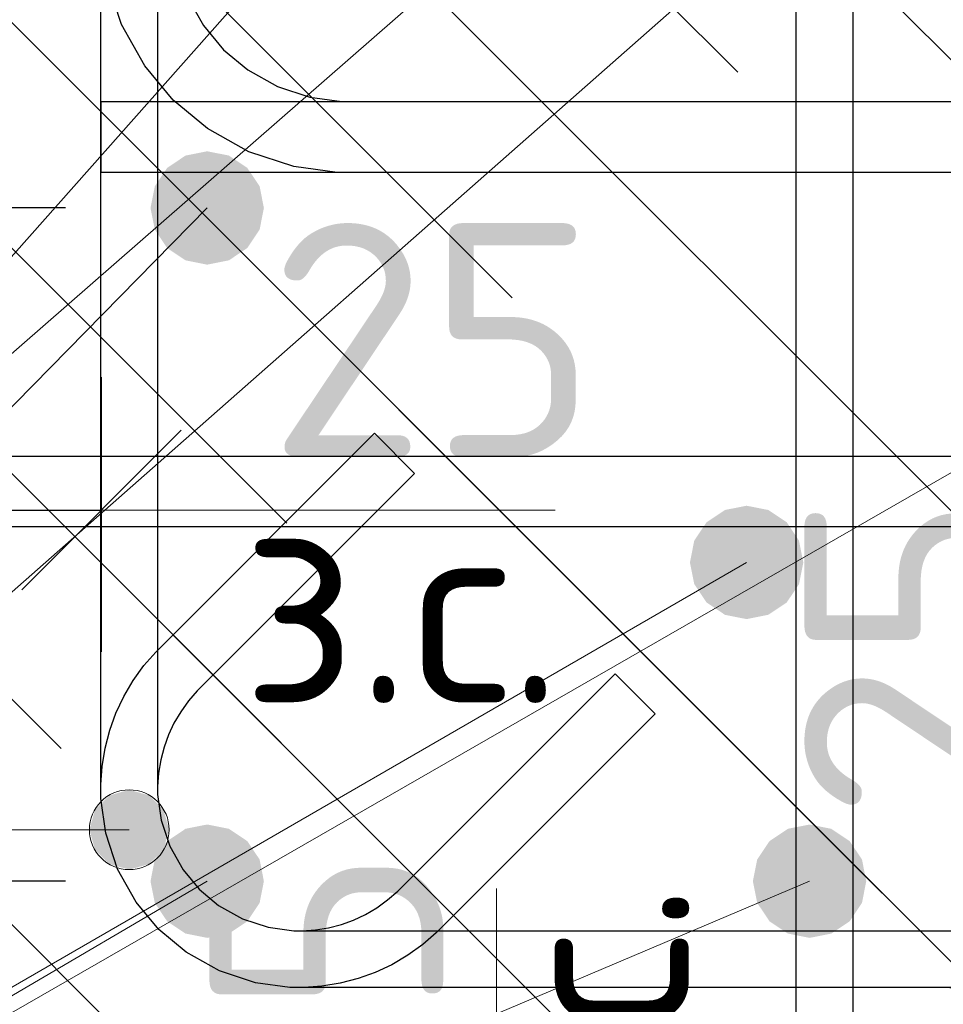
# Model space of a CAD drawing. Header units: metres. Extents: x -38 to 98, y -15 to 21.
# Tile 58 of 124: x 72.308 to 72.439, y 5.386 to 5.525. Entities that reach past the tile are written whole.
import ezdxf

# ---------------------------------------------------------------- set-up
doc = ezdxf.new("R2010")
doc.units = ezdxf.units.M
doc.header["$PDMODE"] = 65
for name, color, linetype, lineweight in [('XR$3$Арм. стержнями нижней зоны', 180, 'Continuous', 35), ('XR$3$Арм.стержн. Арматура края', 96, 'Continuous', 35), ('XR$3$Арм.стержн. Хомут', 240, 'Continuous', 35), ('XR$3$Арм.стержн.горизонт. 1', 180, 'Continuous', 35), ('XR$3$Размерная линия (1)', 7, 'Continuous', 13), ('XR$3$Размерная линия_ общее', 7, 'Continuous', 13), ('XR$5$Арм. стержнями нижней зоны', 180, 'Continuous', 35), ('XR$5$Арм.стержн. Арматура края', 96, 'Continuous', 35), ('XR$5$Арм.стержн. Хомут', 240, 'Continuous', 35), ('XR$5$Арм.стержн.горизонт. 1', 180, 'Continuous', 35), ('XR$5$Размерная линия_ общее', 7, 'Continuous', 13)]:
    doc.layers.add(name, color=color, linetype=linetype, lineweight=lineweight)
doc.styles.add('ISOCPEUR', font='txt')
doc.dimstyles.new('DIMSTYLE_11', dxfattribs={"dimtxt": 0.033, "dimasz": 0.0375, "dimexe": 0, "dimexo": 0, "dimgap": 0.0165, "dimtad": 2, "dimdec": 0, "dimlfac": 1000, "dimrnd": 1, "dimzin": 12, "dimdsep": 46, "dimtxsty": 'ISOCPEUR', "dimblk1": 'ALL_ML_STRICH', "dimblk2": 'ALL_ML_STRICH', "dimsah": 1, "dimcen": 0, "dimclrd": 7, "dimclre": 256, "dimclrt": 7, "dimadec": 0, "dimazin": 0, "dimtfac": 1, "dimtdec": 0, "dimtix": 1, "dimtmove": 2, "dimatfit": 3, "dimfxl": 0, "dimtvp": 1.2, "dimtzin": 0, "dimlwd": 0, "dimlwe": -3, "dimarcsym": 0})
doc.dimstyles.new('DIMSTYLE_12', dxfattribs={"dimtxt": 0.03, "dimasz": 0.03, "dimexe": 0, "dimexo": 0, "dimgap": 0.015, "dimtad": 2, "dimdec": 0, "dimlfac": 1000, "dimrnd": 1, "dimzin": 12, "dimdsep": 46, "dimtxsty": 'ISOCPEUR', "dimblk1": 'ALL_ML_STRICH', "dimblk2": 'ALL_ML_STRICH', "dimsah": 1, "dimcen": 0, "dimclrd": 7, "dimclre": 256, "dimclrt": 7, "dimadec": 0, "dimazin": 0, "dimtfac": 1, "dimtdec": 0, "dimtix": 1, "dimtmove": 2, "dimatfit": 3, "dimfxl": 0, "dimtzin": 0, "dimlwd": 0, "dimlwe": -3, "dimarcsym": 0})
doc.dimstyles.new('DIMSTYLE_14', dxfattribs={"dimtxt": 0.03, "dimasz": 0.03, "dimexe": 0, "dimexo": 0, "dimgap": 0.015, "dimtad": 2, "dimdec": 0, "dimlfac": 1000, "dimrnd": 1, "dimzin": 12, "dimdsep": 46, "dimtxsty": 'ISOCPEUR', "dimblk1": 'ALL_ML_STRICH', "dimblk2": 'ALL_ML_STRICH', "dimsah": 1, "dimcen": 0, "dimclrd": 7, "dimclre": 256, "dimclrt": 7, "dimadec": 0, "dimazin": 0, "dimtfac": 1, "dimtdec": 0, "dimtix": 1, "dimtmove": 2, "dimatfit": 3, "dimfxl": 0, "dimtvp": 1.2, "dimtzin": 0, "dimlwd": 0, "dimlwe": -3, "dimarcsym": 0})
doc.dimstyles.new('DIMSTYLE_15', dxfattribs={"dimtxt": 0.03, "dimasz": 0.03, "dimexe": 0, "dimexo": 0, "dimgap": 0.015, "dimtad": 0, "dimdec": 0, "dimlfac": 1000, "dimrnd": 1, "dimzin": 12, "dimdsep": 46, "dimtxsty": 'ISOCPEUR', "dimblk1": 'ALL_ML_STRICH', "dimblk2": 'ALL_ML_STRICH', "dimsah": 1, "dimcen": 0, "dimclrd": 7, "dimclre": 256, "dimclrt": 7, "dimadec": 0, "dimazin": 0, "dimtfac": 1, "dimtdec": 0, "dimtix": 1, "dimtmove": 2, "dimatfit": 3, "dimfxl": 0, "dimtvp": 1.2, "dimtzin": 0, "dimlwd": 0, "dimlwe": -3, "dimarcsym": 0})
pattern_1 = [(135, (0, 0), (-0.031819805, -0.031819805), [0.4, -0.05, 0, -0.05]), (135, (-0.01591, -0.01591), (-0.031819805, -0.031819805), [0.8, -0.1, 0.1, -0.1])]

# ---------------------------------------------------------------- blocks, each defined once
blk = doc.blocks.new('ALL_ML_STRICH')
at = {"color": 0, "linetype": 'ByBlock', "lineweight": -2}
for p, q in [((0, -0.5), (0, 0.5)), ((-0.3, -0.3), (0.3, 0.3)), ((-1, 0), (0.5, 0))]:
    blk.add_line(p, q, dxfattribs=at)
blk = doc.blocks.new('*D82')
at = {"layer": 'DEFPOINTS', "color": 7, "linetype": 'Continuous', "lineweight": 13, "transparency": 33554687}
for p in [(72.33466, 5.40307), (72.29474, 5.36307), (72.29474, 5.28783)]:
    blk.add_point(p, dxfattribs=at)
at = {"layer": 'XR$3$Размерная линия (1)', "color": 9, "linetype": 'Continuous', "lineweight": -2, "true_color": 0xc7c7c7, "transparency": 33554687}
for p, q in [((72.33466, 5.38307), (72.33466, 5.28783)), ((72.29474, 5.34307), (72.29474, 5.28783))]:
    blk.add_line(p, q, dxfattribs=at)
at = {"layer": 'XR$3$Размерная линия (1)', "color": 7, "linetype": 'Continuous', "lineweight": -2, "transparency": 33554687}
blk.add_line((72.29474, 5.28783), (72.33466, 5.28783), dxfattribs=at)
at = {"layer": 'XR$3$Размерная линия (1)', "color": 7, "linetype": 'Continuous', "lineweight": 13, "transparency": 33554687, "xscale": 0.03, "yscale": 0.03, "zscale": 0.03, "rotation": 180}
blk.add_blockref('ALL_ML_STRICH', (72.29474, 5.28783), dxfattribs=at)
at = {"layer": 'XR$3$Размерная линия (1)', "color": 7, "linetype": 'Continuous', "lineweight": 13, "transparency": 33554687, "xscale": 0.03, "yscale": 0.03, "zscale": 0.03}
blk.add_blockref('ALL_ML_STRICH', (72.33466, 5.28783), dxfattribs=at)
at = {"layer": 'XR$3$Размерная линия (1)', "color": 7, "linetype": 'Continuous', "lineweight": 13, "transparency": 33554687, "insert": (72.25144, 5.26076), "char_height": 0.03, "width": 0.06, "attachment_point": 5, "style": 'ISOCPEUR'}
blk.add_mtext('\\A1;{40}', dxfattribs=at)
blk = doc.blocks.new('*D83')
at = {"layer": 'DEFPOINTS', "color": 7, "linetype": 'Continuous', "lineweight": 13, "transparency": 33554687}
for p in [(72.33466, 5.40307), (72.41966, 5.40307), (72.33466, 5.28783)]:
    blk.add_point(p, dxfattribs=at)
at = {"layer": 'XR$3$Размерная линия (1)', "color": 9, "linetype": 'Continuous', "lineweight": -2, "true_color": 0xc7c7c7, "transparency": 33554687}
for p, q in [((72.33466, 5.38307), (72.33466, 5.28783)), ((72.41966, 5.38307), (72.41966, 5.28783))]:
    blk.add_line(p, q, dxfattribs=at)
at = {"layer": 'XR$3$Размерная линия (1)', "color": 7, "linetype": 'Continuous', "lineweight": -2, "transparency": 33554687}
blk.add_line((72.33466, 5.28783), (72.41966, 5.28783), dxfattribs=at)
at = {"layer": 'XR$3$Размерная линия (1)', "color": 7, "linetype": 'Continuous', "lineweight": 13, "transparency": 33554687, "xscale": 0.03, "yscale": 0.03, "zscale": 0.03, "rotation": 180}
blk.add_blockref('ALL_ML_STRICH', (72.33466, 5.28783), dxfattribs=at)
at = {"layer": 'XR$3$Размерная линия (1)', "color": 7, "linetype": 'Continuous', "lineweight": 13, "transparency": 33554687, "xscale": 0.03, "yscale": 0.03, "zscale": 0.03}
blk.add_blockref('ALL_ML_STRICH', (72.41966, 5.28783), dxfattribs=at)
at = {"layer": 'XR$3$Размерная линия (1)', "color": 7, "linetype": 'Continuous', "lineweight": 13, "transparency": 33554687, "insert": (72.37866, 5.31033), "char_height": 0.03, "width": 0.06, "attachment_point": 5, "style": 'ISOCPEUR'}
blk.add_mtext('\\A1;{85}', dxfattribs=at)
blk = doc.blocks.new('*D84')
at = {"layer": 'DEFPOINTS', "color": 7, "linetype": 'Continuous', "lineweight": 13, "transparency": 33554687}
for p in [(72.41966, 5.40307), (72.50474, 5.40307), (72.41966, 5.28783)]:
    blk.add_point(p, dxfattribs=at)
at = {"layer": 'XR$3$Размерная линия (1)', "color": 9, "linetype": 'Continuous', "lineweight": -2, "true_color": 0xc7c7c7, "transparency": 33554687}
for p, q in [((72.41966, 5.38307), (72.41966, 5.28783)), ((72.50474, 5.38307), (72.50474, 5.28783))]:
    blk.add_line(p, q, dxfattribs=at)
at = {"layer": 'XR$3$Размерная линия (1)', "color": 7, "linetype": 'Continuous', "lineweight": -2, "transparency": 33554687}
blk.add_line((72.41966, 5.28783), (72.50474, 5.28783), dxfattribs=at)
at = {"layer": 'XR$3$Размерная линия (1)', "color": 7, "linetype": 'Continuous', "lineweight": 13, "transparency": 33554687, "xscale": 0.03, "yscale": 0.03, "zscale": 0.03, "rotation": 180}
blk.add_blockref('ALL_ML_STRICH', (72.41966, 5.28783), dxfattribs=at)
at = {"layer": 'XR$3$Размерная линия (1)', "color": 7, "linetype": 'Continuous', "lineweight": 13, "transparency": 33554687, "xscale": 0.03, "yscale": 0.03, "zscale": 0.03}
blk.add_blockref('ALL_ML_STRICH', (72.50474, 5.28783), dxfattribs=at)
at = {"layer": 'XR$3$Размерная линия (1)', "color": 7, "linetype": 'Continuous', "lineweight": 13, "transparency": 33554687, "insert": (72.4637, 5.31033), "char_height": 0.03, "width": 0.06, "attachment_point": 5, "style": 'ISOCPEUR'}
blk.add_mtext('\\A1;{85}', dxfattribs=at)
blk = doc.blocks.new('*D91')
at = {"layer": 'DEFPOINTS', "color": 7, "linetype": 'Continuous', "lineweight": 13, "transparency": 33554687}
for p in [(72.29474, 5.45544), (72.29474, 5.42045), (72.31974, 5.41545)]:
    blk.add_point(p, dxfattribs=at)
at = {"layer": 'XR$3$Размерная линия_ общее', "color": 253, "linetype": 'Continuous', "lineweight": -2, "true_color": 0xa0a0a0, "transparency": 33554687}
for p, q in [((72.29474, 5.44045), (72.29474, 5.45544)), ((72.31974, 5.43545), (72.31974, 5.45544))]:
    blk.add_line(p, q, dxfattribs=at)
at = {"layer": 'XR$3$Размерная линия_ общее', "color": 7, "linetype": 'Continuous', "lineweight": -2, "transparency": 33554687}
blk.add_line((72.29474, 5.45544), (72.31974, 5.45544), dxfattribs=at)
at = {"layer": 'XR$3$Размерная линия_ общее', "color": 7, "linetype": 'Continuous', "lineweight": 13, "transparency": 33554687, "xscale": 0.0375, "yscale": 0.0375, "zscale": 0.0375, "rotation": 180}
blk.add_blockref('ALL_ML_STRICH', (72.29474, 5.45544), dxfattribs=at)
at = {"layer": 'XR$3$Размерная линия_ общее', "color": 7, "linetype": 'Continuous', "lineweight": 13, "transparency": 33554687, "xscale": 0.0375, "yscale": 0.0375, "zscale": 0.0375}
blk.add_blockref('ALL_ML_STRICH', (72.31974, 5.45544), dxfattribs=at)
at = {"layer": 'XR$3$Размерная линия_ общее', "color": 7, "linetype": 'Continuous', "lineweight": 13, "transparency": 33554687, "insert": (72.36647, 5.47944), "char_height": 0.033, "width": 0.066, "attachment_point": 5, "style": 'ISOCPEUR'}
blk.add_mtext('\\A1;{25}', dxfattribs=at)
at = {"layer": 'XR$3$Размерная линия_ общее', "color": 7, "linetype": 'Continuous', "lineweight": 13, "transparency": 33554687, "insert": (72.33952, 5.45523), "char_height": 0.027, "width": 0.00135, "attachment_point": 1, "line_spacing_factor": 0.60241, "style": 'ISOCPEUR'}
blk.add_mtext('з.с.', dxfattribs=at)
blk = doc.blocks.new('*D92')
at = {"layer": 'DEFPOINTS', "color": 7, "linetype": 'Continuous', "lineweight": 13, "transparency": 33554687}
for p in [(72.41944, 5.38807), (72.42444, 5.36307), (72.45943, 5.36307)]:
    blk.add_point(p, dxfattribs=at)
at = {"layer": 'XR$3$Размерная линия_ общее', "color": 253, "linetype": 'Continuous', "lineweight": -2, "true_color": 0xa0a0a0, "transparency": 33554687}
for p, q in [((72.43944, 5.38807), (72.45943, 5.38807)), ((72.44444, 5.36307), (72.45943, 5.36307))]:
    blk.add_line(p, q, dxfattribs=at)
at = {"layer": 'XR$3$Размерная линия_ общее', "color": 7, "linetype": 'Continuous', "lineweight": -2, "transparency": 33554687}
blk.add_line((72.45943, 5.36307), (72.45943, 5.38807), dxfattribs=at)
at = {"layer": 'XR$3$Размерная линия_ общее', "color": 7, "linetype": 'Continuous', "lineweight": 13, "transparency": 33554687, "xscale": 0.0375, "yscale": 0.0375, "zscale": 0.0375}
for p, rotation in [((72.45943, 5.38807), 90), ((72.45943, 5.36307), 270)]:
    blk.add_blockref('ALL_ML_STRICH', p, dxfattribs=dict(at, rotation=rotation))
at = {"layer": 'XR$3$Размерная линия_ общее', "color": 7, "linetype": 'Continuous', "lineweight": 13, "transparency": 33554687, "insert": (72.45964, 5.40784), "char_height": 0.027, "width": 0.00135, "attachment_point": 1, "rotation": 90, "line_spacing_factor": 0.60241, "style": 'ISOCPEUR'}
blk.add_mtext('з.с.', dxfattribs=at)
at = {"layer": 'XR$3$Размерная линия_ общее', "color": 7, "linetype": 'Continuous', "lineweight": 13, "transparency": 33554687, "insert": (72.43543, 5.43479), "char_height": 0.033, "width": 0.066, "attachment_point": 5, "rotation": 90, "style": 'ISOCPEUR'}
blk.add_mtext('\\A1;{25}', dxfattribs=at)
blk = doc.blocks.new('*D152')
at = {"layer": 'DEFPOINTS', "color": 7, "linetype": 'Continuous', "lineweight": 13, "transparency": 33554687}
for p in [(72.33466, 5.40307), (72.2494, 5.36307), (72.2947, 5.36307)]:
    blk.add_point(p, dxfattribs=at)
at = {"layer": 'XR$3$Размерная линия (1)', "color": 9, "linetype": 'Continuous', "lineweight": -2, "true_color": 0xc7c7c7, "transparency": 33554687}
for p, q in [((72.31466, 5.40307), (72.2494, 5.40307)), ((72.2747, 5.36307), (72.2494, 5.36307))]:
    blk.add_line(p, q, dxfattribs=at)
at = {"layer": 'XR$3$Размерная линия (1)', "color": 7, "linetype": 'Continuous', "lineweight": -2, "transparency": 33554687}
blk.add_line((72.2494, 5.36307), (72.2494, 5.40307), dxfattribs=at)
at = {"layer": 'XR$3$Размерная линия (1)', "color": 7, "linetype": 'Continuous', "lineweight": 13, "transparency": 33554687, "xscale": 0.03, "yscale": 0.03, "zscale": 0.03}
for p, rotation in [((72.2494, 5.40307), 90), ((72.2494, 5.36307), 270)]:
    blk.add_blockref('ALL_ML_STRICH', p, dxfattribs=dict(at, rotation=rotation))
at = {"layer": 'XR$3$Размерная линия (1)', "color": 7, "linetype": 'Continuous', "lineweight": 13, "transparency": 33554687, "insert": (72.22732, 5.32133), "char_height": 0.03, "width": 0.06, "attachment_point": 5, "rotation": 90, "style": 'ISOCPEUR'}
blk.add_mtext('\\A1;{40}', dxfattribs=at)
blk = doc.blocks.new('*D153')
at = {"layer": 'DEFPOINTS', "color": 7, "linetype": 'Continuous', "lineweight": 13, "transparency": 33554687}
for p in [(72.33466, 5.49807), (72.2494, 5.40307), (72.33466, 5.40307)]:
    blk.add_point(p, dxfattribs=at)
at = {"layer": 'XR$3$Размерная линия (1)', "color": 9, "linetype": 'Continuous', "lineweight": -2, "true_color": 0xc7c7c7, "transparency": 33554687}
for p, q in [((72.31466, 5.49807), (72.2494, 5.49807)), ((72.31466, 5.40307), (72.2494, 5.40307))]:
    blk.add_line(p, q, dxfattribs=at)
at = {"layer": 'XR$3$Размерная линия (1)', "color": 7, "linetype": 'Continuous', "lineweight": -2, "transparency": 33554687}
blk.add_line((72.2494, 5.40307), (72.2494, 5.49807), dxfattribs=at)
at = {"layer": 'XR$3$Размерная линия (1)', "color": 7, "linetype": 'Continuous', "lineweight": 13, "transparency": 33554687, "xscale": 0.03, "yscale": 0.03, "zscale": 0.03}
for p, rotation in [((72.2494, 5.49807), 90), ((72.2494, 5.40307), 270)]:
    blk.add_blockref('ALL_ML_STRICH', p, dxfattribs=dict(at, rotation=rotation))
at = {"layer": 'XR$3$Размерная линия (1)', "color": 7, "linetype": 'Continuous', "lineweight": 13, "transparency": 33554687, "insert": (72.2269, 5.45207), "char_height": 0.03, "width": 0.06, "attachment_point": 5, "rotation": 90, "style": 'ISOCPEUR'}
blk.add_mtext('\\A1;{95}', dxfattribs=at)
blk = doc.blocks.new('*D154')
at = {"layer": 'DEFPOINTS', "color": 7, "linetype": 'Continuous', "lineweight": 13, "transparency": 33554687}
for p in [(72.3497, 5.61807), (72.2494, 5.49807), (72.33466, 5.49807)]:
    blk.add_point(p, dxfattribs=at)
at = {"layer": 'XR$3$Размерная линия (1)', "color": 9, "linetype": 'Continuous', "lineweight": -2, "true_color": 0xc7c7c7, "transparency": 33554687}
for p, q in [((72.3297, 5.61807), (72.2494, 5.61807)), ((72.31466, 5.49807), (72.2494, 5.49807))]:
    blk.add_line(p, q, dxfattribs=at)
at = {"layer": 'XR$3$Размерная линия (1)', "color": 7, "linetype": 'Continuous', "lineweight": -2, "transparency": 33554687}
blk.add_line((72.2494, 5.49807), (72.2494, 5.61807), dxfattribs=at)
at = {"layer": 'XR$3$Размерная линия (1)', "color": 7, "linetype": 'Continuous', "lineweight": 13, "transparency": 33554687, "xscale": 0.03, "yscale": 0.03, "zscale": 0.03}
for p, rotation in [((72.2494, 5.61807), 90), ((72.2494, 5.49807), 270)]:
    blk.add_blockref('ALL_ML_STRICH', p, dxfattribs=dict(at, rotation=rotation))
at = {"layer": 'XR$3$Размерная линия (1)', "color": 7, "linetype": 'Continuous', "lineweight": 13, "transparency": 33554687, "insert": (72.2269, 5.56257), "char_height": 0.03, "width": 0.09, "attachment_point": 5, "rotation": 90, "style": 'ISOCPEUR'}
blk.add_mtext('\\A1;{120}', dxfattribs=at)
blk = doc.blocks.new('*D415')
at = {"layer": 'DEFPOINTS', "color": 7, "linetype": 'Continuous', "lineweight": 13, "transparency": 33554687}
for p in [(72.33548, 5.33805), (72.34048, 5.31305), (72.37547, 5.31305)]:
    blk.add_point(p, dxfattribs=at)
at = {"layer": 'XR$5$Размерная линия_ общее', "color": 253, "linetype": 'Continuous', "lineweight": -2, "true_color": 0xa0a0a0, "transparency": 33554687}
for p, q in [((72.35548, 5.33805), (72.37547, 5.33805)), ((72.36048, 5.31305), (72.37547, 5.31305))]:
    blk.add_line(p, q, dxfattribs=at)
at = {"layer": 'XR$5$Размерная линия_ общее', "color": 7, "linetype": 'Continuous', "lineweight": -2, "transparency": 33554687}
blk.add_line((72.37547, 5.31305), (72.37547, 5.33805), dxfattribs=at)
at = {"layer": 'XR$5$Размерная линия_ общее', "color": 7, "linetype": 'Continuous', "lineweight": 13, "transparency": 33554687, "xscale": 0.0375, "yscale": 0.0375, "zscale": 0.0375}
for p, rotation in [((72.37547, 5.33805), 90), ((72.37547, 5.31305), 270)]:
    blk.add_blockref('ALL_ML_STRICH', p, dxfattribs=dict(at, rotation=rotation))
at = {"layer": 'XR$5$Размерная линия_ общее', "color": 7, "linetype": 'Continuous', "lineweight": 13, "transparency": 33554687, "insert": (72.37568, 5.35783), "char_height": 0.027, "width": 0.00135, "attachment_point": 1, "rotation": 90, "line_spacing_factor": 0.60241, "style": 'ISOCPEUR'}
blk.add_mtext('з.с.', dxfattribs=at)
at = {"layer": 'XR$5$Размерная линия_ общее', "color": 7, "linetype": 'Continuous', "lineweight": 13, "transparency": 33554687, "insert": (72.35147, 5.38478), "char_height": 0.033, "width": 0.066, "attachment_point": 5, "rotation": 90, "style": 'ISOCPEUR'}
blk.add_mtext('\\A1;{25}', dxfattribs=at)

msp = doc.modelspace()

# ---------------------------------------------------------------- hatches: boundary and pattern name
at = {"linetype": 'Continuous', "lineweight": 25, "transparency": 33554687}
h = msp.add_hatch(dxfattribs=at)
h.set_pattern_fill('__________540', scale=0.015, style=0, pattern_type=2)
h.set_pattern_definition(pattern_1)
h.paths.add_polyline_path([(72.5447, 5.66307), (72.2947, 5.66307), (72.2947, 5.36307), (72.5447, 5.36307)], flags=0)
at = {"linetype": 'Continuous', "lineweight": 13, "transparency": 33554687}
h = msp.add_hatch(dxfattribs=at)
h.set_pattern_fill('__________540', scale=0.015, style=0, pattern_type=2)
h.set_pattern_definition(pattern_1)
h.paths.add_polyline_path([(72.20078, 5.61305), (72.20078, 5.41305), (72.63295, 5.41305), (72.63295, 5.61305)], flags=0)
at = {"linetype": 'Continuous', "lineweight": 25, "transparency": 33554687}
h = msp.add_hatch(dxfattribs=at)
h.set_pattern_fill('__________540', scale=0.015, style=0, pattern_type=2)
h.set_pattern_definition(pattern_1)
h.paths.add_polyline_path([(72.45078, 5.41305), (72.20078, 5.41305), (72.20078, 5.31305), (72.45078, 5.31305)], flags=0)
at = {"layer": 'XR$3$Арм.стержн. Хомут', "linetype": 'Continuous', "lineweight": 13, "transparency": 33554687}
for points in [[(72.32085, 5.41517), (72.32366, 5.40471), (72.32366, 5.41596)], [(72.32366, 5.41596), (72.32366, 5.40471), (72.32648, 5.40549)], [(72.32366, 5.41596), (72.32648, 5.40549), (72.32648, 5.41517)], [(72.31883, 5.41314), (72.32085, 5.40549), (72.32085, 5.41517)], [(72.32085, 5.41517), (72.32085, 5.40549), (72.32366, 5.40471)], [(72.32648, 5.41517), (72.32648, 5.40549), (72.3285, 5.40752)], [(72.32648, 5.41517), (72.3285, 5.40752), (72.3285, 5.41314)], [(72.31883, 5.40752), (72.31883, 5.41314), (72.31804, 5.41033)], [(72.31883, 5.41314), (72.31883, 5.40752), (72.32085, 5.40549)], [(72.3285, 5.41314), (72.3285, 5.40752), (72.32929, 5.41033)]]:
    msp.add_hatch(color=7, dxfattribs=at).paths.add_polyline_path(points)
at = {"layer": 'XR$3$Арм.стержн.горизонт. 1', "linetype": 'Continuous', "lineweight": 50, "transparency": 33554687}
for points in [[(72.34266, 5.49807), (72.34206, 5.50113), (72.34032, 5.50372), (72.33773, 5.50546), (72.33466, 5.50607), (72.3316, 5.50546), (72.32901, 5.50372), (72.32727, 5.50113), (72.32666, 5.49807), (72.32727, 5.49501), (72.32901, 5.49241), (72.3316, 5.49068), (72.33466, 5.49007), (72.33773, 5.49068), (72.34032, 5.49241), (72.34206, 5.49501)], [(72.34266, 5.40307), (72.34206, 5.40613), (72.34032, 5.40872), (72.33773, 5.41046), (72.33466, 5.41107), (72.3316, 5.41046), (72.32901, 5.40872), (72.32727, 5.40613), (72.32666, 5.40307), (72.32727, 5.40001), (72.32901, 5.39741), (72.3316, 5.39568), (72.33466, 5.39507), (72.33773, 5.39568), (72.34032, 5.39741), (72.34206, 5.40001)], [(72.42766, 5.40307), (72.42706, 5.40613), (72.42532, 5.40872), (72.42273, 5.41046), (72.41966, 5.41107), (72.4166, 5.41046), (72.41401, 5.40872), (72.41227, 5.40613), (72.41166, 5.40307), (72.41227, 5.40001), (72.41401, 5.39741), (72.4166, 5.39568), (72.41966, 5.39507), (72.42273, 5.39568), (72.42532, 5.39741), (72.42706, 5.40001)]]:
    msp.add_hatch(color=7, dxfattribs=at).paths.add_polyline_path(points)
at = {"layer": 'XR$5$Арм.стержн.горизонт. 1', "linetype": 'Continuous', "lineweight": 50, "transparency": 33554687}
msp.add_hatch(color=7, dxfattribs=at).paths.add_polyline_path([(72.41878, 5.44805), (72.41817, 5.45112), (72.41644, 5.45371), (72.41384, 5.45545), (72.41078, 5.45605), (72.40772, 5.45545), (72.40512, 5.45371), (72.40339, 5.45112), (72.40278, 5.44805), (72.40339, 5.44499), (72.40512, 5.4424), (72.40772, 5.44066), (72.41078, 5.44005), (72.41384, 5.44066), (72.41644, 5.4424), (72.41817, 5.44499)])

# ---------------------------------------------------------------- linework, layer by layer
at = {"color": 7, "linetype": 'Continuous', "lineweight": 13, "transparency": 33554687}
for p, q in [((72.31974, 5.45544), (72.38374, 5.45544)), ((72.37547, 5.33805), (72.37547, 5.40205))]:
    msp.add_line(p, q, dxfattribs=at)
at = {"layer": 'XR$3$Арм. стержнями нижней зоны', "color": 4, "linetype": 'Continuous', "lineweight": 25, "transparency": 33554687}
msp.add_lwpolyline([(72.3197, 5.51307), (72.69355, 5.51307), (72.69355, 5.50307), (72.3197, 5.50307), (72.3197, 5.51307)], dxfattribs=at)
at = {"layer": 'XR$3$Арм.стержн. Арматура края', "color": 4, "linetype": 'Continuous', "lineweight": 25, "transparency": 33554687}
for points in [[(72.69355, 5.50307), (72.35299, 5.50307), (72.34689, 5.50392), (72.34054, 5.50601), (72.3347, 5.50928), (72.32988, 5.5133), (72.32586, 5.51812), (72.32259, 5.52396), (72.32049, 5.53031), (72.31965, 5.53641), (72.31965, 5.60372), (72.32049, 5.60982), (72.32259, 5.61617), (72.32586, 5.62202), (72.32988, 5.62683), (72.3347, 5.63085), (72.34054, 5.63412), (72.34689, 5.63622), (72.35299, 5.63707), (72.69355, 5.63707)], [(72.69355, 5.62707), (72.35368, 5.62707), (72.34916, 5.62644), (72.34459, 5.62493), (72.34039, 5.62258), (72.33698, 5.61973), (72.33413, 5.61632), (72.33178, 5.61213), (72.33027, 5.60755), (72.32965, 5.60303), (72.32965, 5.53711), (72.33027, 5.53259), (72.33178, 5.52801), (72.33413, 5.52381), (72.33698, 5.5204), (72.34039, 5.51755), (72.34459, 5.5152), (72.34916, 5.5137), (72.35368, 5.51307), (72.69355, 5.51307)]]:
    msp.add_lwpolyline(points, dxfattribs=at)
at = {"layer": 'XR$3$Арм.стержн. Хомут', "color": 7, "linetype": 'Continuous', "lineweight": 13, "transparency": 33554687}
for p, q in [((72.32366, 5.41596), (72.32366, 5.41596)), ((72.16914, 5.41033), (72.32366, 5.41033)), ((72.31804, 5.41033), (72.31804, 5.41033)), ((72.32929, 5.41033), (72.32929, 5.41033)), ((72.32366, 5.40471), (72.32366, 5.40471))]:
    msp.add_line(p, q, dxfattribs=at)
at = {"layer": 'XR$3$Арм.стержн. Хомут', "color": 40, "linetype": 'Continuous', "lineweight": 25, "transparency": 33554687}
for points in [[(72.32766, 5.60684), (72.32766, 5.4153), (72.32817, 5.41168), (72.32937, 5.40802), (72.33125, 5.40467), (72.33353, 5.40194), (72.33626, 5.39966), (72.33962, 5.39778), (72.34328, 5.39657), (72.3469, 5.39607), (72.34805, 5.39607), (72.34993, 5.3962), (72.35178, 5.3965), (72.35359, 5.39697), (72.35532, 5.39759), (72.35698, 5.39837), (72.35859, 5.39932), (72.36011, 5.40042), (72.36154, 5.40165), (72.39221, 5.43233), (72.39787, 5.42667), (72.36699, 5.3958), (72.36509, 5.39414), (72.36297, 5.39261), (72.36071, 5.39129), (72.35838, 5.39019), (72.35596, 5.38932), (72.35343, 5.38866), (72.35085, 5.38824), (72.34833, 5.38807), (72.34634, 5.38807), (72.34146, 5.38875), (72.33638, 5.39042), (72.3317, 5.39304), (72.32785, 5.39626), (72.32464, 5.40011), (72.32202, 5.40478), (72.32034, 5.40986), (72.31966, 5.41474), (72.31966, 5.60739)], [(72.32766, 5.60684), (72.32766, 5.4153), (72.32817, 5.41168), (72.32937, 5.40802), (72.33125, 5.40467), (72.33353, 5.40194), (72.33626, 5.39966), (72.33962, 5.39778), (72.34328, 5.39657), (72.3469, 5.39607), (72.34805, 5.39607), (72.34993, 5.3962), (72.35178, 5.3965), (72.35359, 5.39697), (72.35532, 5.39759), (72.35698, 5.39837), (72.35859, 5.39932), (72.36011, 5.40042), (72.36154, 5.40165), (72.39221, 5.43233), (72.39787, 5.42667), (72.36699, 5.3958), (72.36509, 5.39414), (72.36297, 5.39261), (72.36071, 5.39129), (72.35838, 5.39019), (72.35596, 5.38932), (72.35343, 5.38866), (72.35085, 5.38824), (72.34833, 5.38807), (72.34634, 5.38807), (72.34146, 5.38875), (72.33638, 5.39042), (72.3317, 5.39304), (72.32785, 5.39626), (72.32464, 5.40011), (72.32202, 5.40478), (72.32034, 5.40986), (72.31966, 5.41474), (72.31966, 5.60739)], [(72.32766, 5.60684), (72.32766, 5.4153), (72.32817, 5.41168), (72.32937, 5.40802), (72.33125, 5.40467), (72.33353, 5.40194), (72.33626, 5.39966), (72.33962, 5.39778), (72.34328, 5.39657), (72.3469, 5.39607), (72.34805, 5.39607), (72.34993, 5.3962), (72.35178, 5.3965), (72.35359, 5.39697), (72.35532, 5.39759), (72.35698, 5.39837), (72.35859, 5.39932), (72.36011, 5.40042), (72.36154, 5.40165), (72.39221, 5.43233), (72.39787, 5.42667), (72.36699, 5.3958), (72.36509, 5.39414), (72.36297, 5.39261), (72.36071, 5.39129), (72.35838, 5.39019), (72.35596, 5.38932), (72.35343, 5.38866), (72.35085, 5.38824), (72.34833, 5.38807), (72.34634, 5.38807), (72.34146, 5.38875), (72.33638, 5.39042), (72.3317, 5.39304), (72.32785, 5.39626), (72.32464, 5.40011), (72.32202, 5.40478), (72.32034, 5.40986), (72.31966, 5.41474), (72.31966, 5.60739)], [(72.49303, 5.38807), (72.34634, 5.38807), (72.34146, 5.38875), (72.33638, 5.39042), (72.3317, 5.39304), (72.32785, 5.39626), (72.32464, 5.40011), (72.32202, 5.40478), (72.32034, 5.40986), (72.31966, 5.41474), (72.31966, 5.41673), (72.31984, 5.41925), (72.32026, 5.42183), (72.32092, 5.42436), (72.32179, 5.42678), (72.32289, 5.42911), (72.32421, 5.43137), (72.32574, 5.43349), (72.3274, 5.4354), (72.35827, 5.46627), (72.36393, 5.46061)], [(72.49303, 5.38807), (72.34634, 5.38807), (72.34146, 5.38875), (72.33638, 5.39042), (72.3317, 5.39304), (72.32785, 5.39626), (72.32464, 5.40011), (72.32202, 5.40478), (72.32034, 5.40986), (72.31966, 5.41474), (72.31966, 5.41673), (72.31984, 5.41925), (72.32026, 5.42183), (72.32092, 5.42436), (72.32179, 5.42678), (72.32289, 5.42911), (72.32421, 5.43137), (72.32574, 5.43349), (72.3274, 5.4354), (72.35827, 5.46627), (72.36393, 5.46061)], [(72.49303, 5.38807), (72.34634, 5.38807), (72.34146, 5.38875), (72.33638, 5.39042), (72.3317, 5.39304), (72.32785, 5.39626), (72.32464, 5.40011), (72.32202, 5.40478), (72.32034, 5.40986), (72.31966, 5.41474), (72.31966, 5.41673), (72.31984, 5.41925), (72.32026, 5.42183), (72.32092, 5.42436), (72.32179, 5.42678), (72.32289, 5.42911), (72.32421, 5.43137), (72.32574, 5.43349), (72.3274, 5.4354), (72.35827, 5.46627), (72.36393, 5.46061)], [(72.36393, 5.46061), (72.33325, 5.42994), (72.33202, 5.42852), (72.33092, 5.42699), (72.32997, 5.42538), (72.32919, 5.42372), (72.32857, 5.42199), (72.3281, 5.42018), (72.3278, 5.41833), (72.32766, 5.41645), (72.32766, 5.4153), (72.32817, 5.41168), (72.32937, 5.40802), (72.33125, 5.40467), (72.33353, 5.40194), (72.33626, 5.39966), (72.33962, 5.39778), (72.34328, 5.39657), (72.3469, 5.39607), (72.49247, 5.39607)], [(72.36393, 5.46061), (72.33325, 5.42994), (72.33202, 5.42852), (72.33092, 5.42699), (72.32997, 5.42538), (72.32919, 5.42372), (72.32857, 5.42199), (72.3281, 5.42018), (72.3278, 5.41833), (72.32766, 5.41645), (72.32766, 5.4153), (72.32817, 5.41168), (72.32937, 5.40802), (72.33125, 5.40467), (72.33353, 5.40194), (72.33626, 5.39966), (72.33962, 5.39778), (72.34328, 5.39657), (72.3469, 5.39607), (72.49247, 5.39607)], [(72.36393, 5.46061), (72.33325, 5.42994), (72.33202, 5.42852), (72.33092, 5.42699), (72.32997, 5.42538), (72.32919, 5.42372), (72.32857, 5.42199), (72.3281, 5.42018), (72.3278, 5.41833), (72.32766, 5.41645), (72.32766, 5.4153), (72.32817, 5.41168), (72.32937, 5.40802), (72.33125, 5.40467), (72.33353, 5.40194), (72.33626, 5.39966), (72.33962, 5.39778), (72.34328, 5.39657), (72.3469, 5.39607), (72.49247, 5.39607)]]:
    msp.add_lwpolyline(points, dxfattribs=at)
at = {"layer": 'XR$3$Арм.стержн. Хомут', "color": 7, "linetype": 'Continuous', "lineweight": 13, "transparency": 33554687}
msp.add_circle((72.32366, 5.41033), 0.00563, dxfattribs=at)
at = {"layer": 'XR$3$Арм.стержн.горизонт. 1', "color": 7, "linetype": 'Continuous', "lineweight": 13, "transparency": 33554687}
for q in [(72.41963, 5.61807), (72.5047, 5.61807), (72.50474, 5.49807), (72.33466, 5.49807), (72.33466, 5.40307), (72.41966, 5.40307)]:
    msp.add_line((72.11391, 5.27357), q, dxfattribs=at)
at = {"layer": 'XR$5$Арм. стержнями нижней зоны', "color": 4, "linetype": 'Continuous', "lineweight": 25, "transparency": 33554687}
msp.add_lwpolyline([(72.22578, 5.46305), (72.63795, 5.46305), (72.63795, 5.45305), (72.22578, 5.45305), (72.22578, 5.46305)], dxfattribs=at)
at = {"layer": 'XR$5$Арм.стержн. Арматура края', "color": 4, "linetype": 'Continuous', "lineweight": 25, "transparency": 33554687}
for points in [[(72.63795, 5.45305), (72.25434, 5.45305), (72.24913, 5.45378), (72.24369, 5.45557), (72.23868, 5.45838), (72.23455, 5.46183), (72.2311, 5.46595), (72.2283, 5.47096), (72.2265, 5.4764), (72.22578, 5.48162), (72.22578, 5.55849), (72.2265, 5.56371), (72.2283, 5.56914), (72.2311, 5.57415), (72.23455, 5.57828), (72.23868, 5.58173), (72.24369, 5.58454), (72.24913, 5.58633), (72.25434, 5.58705), (72.63795, 5.58705)], [(72.63795, 5.57705), (72.25504, 5.57705), (72.2514, 5.57655), (72.24773, 5.57534), (72.24438, 5.57346), (72.24165, 5.57118), (72.23937, 5.56846), (72.23749, 5.5651), (72.23628, 5.56143), (72.23578, 5.5578), (72.23578, 5.48231), (72.23628, 5.47868), (72.23749, 5.47501), (72.23937, 5.47165), (72.24165, 5.46893), (72.24438, 5.46665), (72.24773, 5.46477), (72.2514, 5.46356), (72.25504, 5.46305), (72.63795, 5.46305)]]:
    msp.add_lwpolyline(points, dxfattribs=at)
at = {"layer": 'XR$5$Арм.стержн. Хомут', "color": 40, "linetype": 'Continuous', "lineweight": 25, "transparency": 33554687}
for points in [[(72.42578, 5.55738), (72.42578, 5.36473), (72.4251, 5.35985), (72.42342, 5.35477), (72.42081, 5.35009), (72.41759, 5.34624), (72.41374, 5.34303), (72.40906, 5.34041), (72.40398, 5.33873), (72.3991, 5.33805), (72.25242, 5.33805)], [(72.42578, 5.55738), (72.42578, 5.36473), (72.4251, 5.35985), (72.42342, 5.35477), (72.42081, 5.35009), (72.41759, 5.34624), (72.41374, 5.34303), (72.40906, 5.34041), (72.40398, 5.33873), (72.3991, 5.33805), (72.25242, 5.33805)], [(72.25297, 5.34605), (72.39855, 5.34605), (72.40216, 5.34656), (72.40583, 5.34776), (72.40918, 5.34964), (72.41191, 5.35192), (72.41419, 5.35465), (72.41607, 5.35801), (72.41728, 5.36167), (72.41778, 5.36529), (72.41778, 5.55682)], [(72.25297, 5.34605), (72.39855, 5.34605), (72.40216, 5.34656), (72.40583, 5.34776), (72.40918, 5.34964), (72.41191, 5.35192), (72.41419, 5.35465), (72.41607, 5.35801), (72.41728, 5.36167), (72.41778, 5.36529), (72.41778, 5.55682)]]:
    msp.add_lwpolyline(points, dxfattribs=at)
at = {"layer": 'XR$5$Арм.стержн.горизонт. 1', "color": 7, "linetype": 'Continuous', "lineweight": 13, "transparency": 33554687}
for q in [(72.41074, 5.56805), (72.41078, 5.44805)]:
    msp.add_line((72.00399, 5.21294), q, dxfattribs=at)

# ---------------------------------------------------------------- dimensions: what is measured, and where the dimension line sits
at = {"layer": 'XR$3$Размерная линия (1)', "color": 7, "linetype": 'Continuous', "lineweight": 13, "transparency": 33554687}
for base, p1, p2, dimstyle, picture, middle in [((72.2494, 5.61807), (72.31466, 5.49807), (72.3297, 5.61807), 'DIMSTYLE_12', '*D154', (72.2269, 5.56257)), ((72.2494, 5.49807), (72.31466, 5.40307), (72.31466, 5.49807), 'DIMSTYLE_12', '*D153', (72.2269, 5.45207)), ((72.2494, 5.40307), (72.2747, 5.36307), (72.31466, 5.40307), 'DIMSTYLE_14', '*D152', (72.22732, 5.32133))]:
    dim = msp.add_linear_dim(base=base, p1=p1, p2=p2, angle=90, dimstyle=dimstyle, override={"dimpost": '<>', "dimclrd": 7, "dimclre": 9, "dimclrt": 7, "dimlwd": 0, "dimlwe": 65533}, dxfattribs=at)
    dim.commit()
    dim.dimension.update_dxf_attribs({"geometry": picture, "text_midpoint": middle, "dimtype": 160})
for base, p1, p2, dimstyle, picture, middle in [((72.33466, 5.28783), (72.29474, 5.34307), (72.33466, 5.38307), 'DIMSTYLE_15', '*D82', (72.25144, 5.26076)), ((72.41966, 5.28783), (72.33466, 5.38307), (72.41966, 5.38307), 'DIMSTYLE_12', '*D83', (72.37866, 5.31033)), ((72.50474, 5.28783), (72.41966, 5.38307), (72.50474, 5.38307), 'DIMSTYLE_12', '*D84', (72.4637, 5.31033))]:
    dim = msp.add_linear_dim(base=base, p1=p1, p2=p2, dimstyle=dimstyle, override={"dimpost": '<>', "dimclrd": 7, "dimclre": 9, "dimclrt": 7, "dimlwd": 0, "dimlwe": 65533}, dxfattribs=at)
    dim.commit()
    dim.dimension.update_dxf_attribs({"geometry": picture, "text_midpoint": middle, "dimtype": 160})
at = {"layer": 'XR$3$Размерная линия_ общее', "color": 7, "linetype": 'Continuous', "lineweight": 13, "transparency": 33554687}
dim = msp.add_linear_dim(base=(72.31974, 5.45544), p1=(72.29474, 5.44045), p2=(72.31974, 5.43545), text='<>\\Xз.с.', dimstyle='DIMSTYLE_11', override={"dimpost": '<>', "dimclrd": 7, "dimclre": 253, "dimclrt": 7, "dimlwd": 0, "dimlwe": 65533}, dxfattribs=at)
dim.commit()
dim.dimension.update_dxf_attribs({"geometry": '*D91', "text_midpoint": (72.36647, 5.47944), "dimtype": 160})
dim = msp.add_linear_dim(base=(72.45943, 5.38807), p1=(72.44444, 5.36307), p2=(72.43944, 5.38807), angle=90, text='<>\\Xз.с.', dimstyle='DIMSTYLE_11', override={"dimpost": '<>', "dimclrd": 7, "dimclre": 253, "dimclrt": 7, "dimlwd": 0, "dimlwe": 65533}, dxfattribs=at)
dim.commit()
dim.dimension.update_dxf_attribs({"geometry": '*D92', "text_midpoint": (72.43543, 5.43479), "dimtype": 160})
at = {"layer": 'XR$5$Размерная линия_ общее', "color": 7, "linetype": 'Continuous', "lineweight": 13, "transparency": 33554687}
dim = msp.add_linear_dim(base=(72.37547, 5.33805), p1=(72.36048, 5.31305), p2=(72.35548, 5.33805), angle=90, text='<>\\Xз.с.', dimstyle='DIMSTYLE_11', override={"dimpost": '<>', "dimclrd": 7, "dimclre": 253, "dimclrt": 7, "dimlwd": 0, "dimlwe": 65533}, dxfattribs=at)
dim.commit()
dim.dimension.update_dxf_attribs({"geometry": '*D415', "text_midpoint": (72.35147, 5.38478), "dimtype": 160})

doc.saveas('drawing.dxf')
